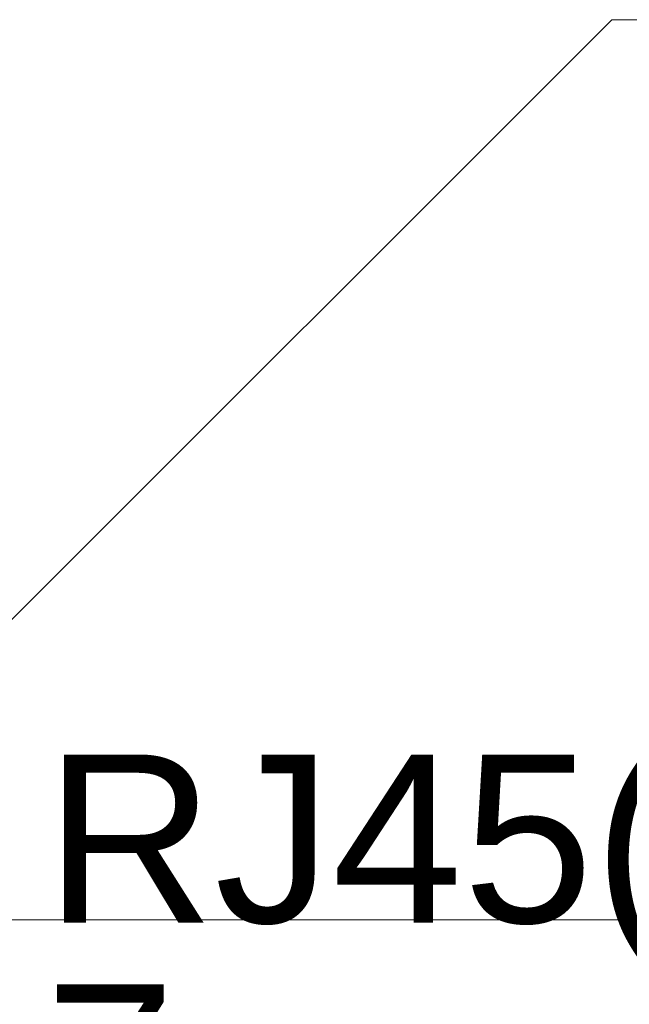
# Model space of a CAD drawing. Header units: millimetres. Extents: x 4476663 to 4477054, y -30323851 to -30323414.
# Tile 212 of 256: x 4476894.283 to 4476895.008, y -30323528.969 to -30323527.798. Entities that reach past the tile are written whole.
import ezdxf

# ---------------------------------------------------------------- set-up
doc = ezdxf.new("R2010")
doc.units = ezdxf.units.MM
doc.linetypes.add('NULL', pattern=[0])
for name, color, linetype, lineweight in [('CE-Textos fios', 7, 'Continuous', 9), ('IFC-Parede padrão-Contorno', 44, 'Continuous', 5), ('Textos', 7, 'Continuous', 9)]:
    doc.layers.add(name, color=color, linetype=linetype, lineweight=lineweight)
doc.styles.add('ARIAL', font='arial.ttf')

msp = doc.modelspace()

# ---------------------------------------------------------------- linework, layer by layer
at = {"layer": 'CE-Textos fios'}
for p, q in [((4476893.8667, -30323528.9179), (4476894.9867, -30323527.7979)), ((4476894.9867, -30323527.7979), (4476896.5352, -30323527.7979))]:
    msp.add_line(p, q, dxfattribs=at)
at = {"layer": 'IFC-Parede padrão-Contorno', "color": 8, "lineweight": 5}
msp.add_line((4476890.1033, -30323528.8684), (4476896.1722, -30323528.8684), dxfattribs=at)

# ---------------------------------------------------------------- texts
at = {"layer": 'Textos', "linetype": 'NULL', "char_height": 0.2, "attachment_point": 7, "line_spacing_factor": 0.6, "style": 'ARIAL'}
for s, insert, width in [('RJ45(1)', (4476894.3127, -30323528.9321), 1.987195), ('7', (4476894.3127, -30323529.1454), 0.310671)]:
    msp.add_mtext(s, dxfattribs=dict(at, insert=insert, width=width))

doc.saveas('drawing.dxf')
